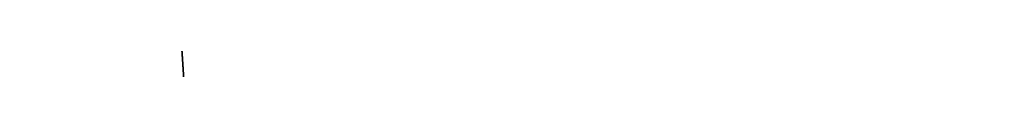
# Model space of a CAD drawing. Header units: metres. Extents: x 59 to 124, y -85 to 86.
# Tile 63 of 251: x 117.55531 to 117.594403, y 24.734878 to 24.735344. Entities that reach past the tile are written whole.
import ezdxf

# ---------------------------------------------------------------- set-up
doc = ezdxf.new("R2010")
doc.units = ezdxf.units.M
doc.layers.add('solid_21414500', color=7, linetype='CONTINUOUS')

msp = doc.modelspace()

# ---------------------------------------------------------------- linework, layer by layer
at = {"layer": 'solid_21414500'}
for points in [[(117.601288, 25.119328, 11.538669), (117.547615, 24.9554, 11.312702), (117.615326, 23.903101, 11.703415)], [(117.615326, 23.903103, -11.703415), (117.540642, 24.929075, -11.276404), (117.600784, 25.118011, -11.53686)], [(117.547615, 24.9554, 11.312702), (117.503128, 24.735353, 11.010914), (117.615326, 23.903101, 11.703415)], [(117.615326, 23.903103, -11.703415), (117.512619, 23.715918, -11.373522), (117.540642, 24.929075, -11.276404)], [(117.503128, 24.735353, 11.010914), (117.512619, 23.715939, 11.37354), (117.615326, 23.903101, 11.703415)]]:
    msp.add_3dface(points, dxfattribs=at)

doc.saveas('drawing.dxf')
